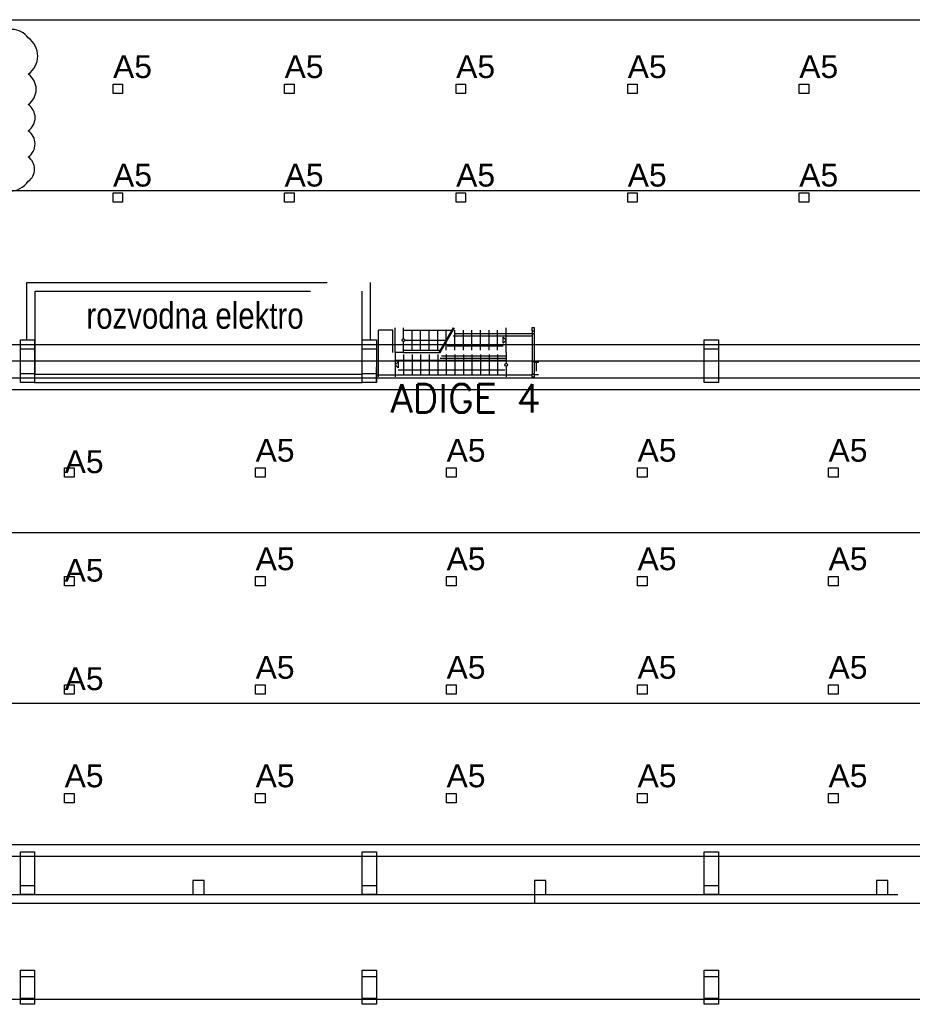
# Model space of a CAD drawing. Header units: millimetres. Extents: x -1190408159 to 361788912, y -2544212749 to 93633750.
# Tile 20 of 69: x 82976 to 114310, y 40424 to 74994. Entities that reach past the tile are written whole.
import ezdxf

# ---------------------------------------------------------------- set-up
doc = ezdxf.new("R2010")
doc.units = ezdxf.units.MM
for name, color, linetype in [('6-TEXT', 3, 'Continuous'), ('7-ČÍSLO-OBVODU', 3, 'Continuous'), ('EXTENRICO popis', 3, 'Continuous'), ('EXTENRICO svítidla', 5, 'Continuous'), ('OA- NOVE konstr', 240, 'Continuous'), ('OA-TENKA', 7, 'Continuous'), ('OBVOD', 7, 'Continuous'), ('SKELET', 6, 'Continuous'), ('STAVBA', 7, 'Continuous'), ('TEXT', 7, 'Continuous')]:
    doc.layers.add(name, color=color, linetype=linetype)
doc.styles.add('ARIAL', font='ARIAL.TTF', dxfattribs={"height": 1000})
doc.styles.add('Muj', font='ARIAL.TTF', dxfattribs={"height": 200})
doc.styles.add('ROMANS', font='romans.shx')

msp = doc.modelspace()

# ---------------------------------------------------------------- linework, layer by layer
at = {"color": 0, "linetype": 'ByBlock'}
for p, q in [((101022.057, 62978.21677), (101107.057, 62978.21677)), ((101022.057, 62965.51677), (101022.057, 62978.21677)), ((101022.057, 62978.21677), (101107.057, 62978.21677)), ((101022.057, 62965.51677), (101022.057, 62978.21677)), ((101022.057, 62965.51677), (101085.057, 62965.51677)), ((101022.057, 62965.51677), (101085.057, 62965.51677)), ((101103.057, 62947.51677), (101103.057, 62648.91677)), ((101107.057, 62978.21677), (101192.057, 62978.21677)), ((101107.057, 62978.21677), (101192.057, 62978.21677)), ((101111.057, 62947.51677), (101111.057, 62648.91677)), ((101129.057, 62965.51677), (101192.057, 62965.51677)), ((101129.057, 62965.51677), (101192.057, 62965.51677)), ((101022.057, 62528.21677), (101022.057, 62540.91677)), ((101022.057, 62528.21677), (101022.057, 62540.91677)), ((101192.057, 62528.21677), (101022.057, 62528.21677)), ((101192.057, 62528.21677), (101022.057, 62528.21677))]:
    msp.add_line(p, q, dxfattribs=at)
for centre, start, end in [((101085.057, 62947.51677), 0, 90), ((101129.057, 62947.51677), 90, 180), ((101129.057, 62947.51677), 90, 180)]:
    msp.add_arc(centre, 18, start, end, dxfattribs=at)
at = {"layer": '7-ČÍSLO-OBVODU'}
msp.add_lwpolyline([(81929.24657, 69319.69184, 0.52056705), (83277.74369, 69319.69184, 0.52056705), (83277.74369, 70170.7918, 0.52056705), (83277.74369, 71092.7737, 0.52056705), (83277.74369, 72014.85893, 0.52056705), (83277.74369, 73078.70804, 0.52056705), (83277.74369, 74355.40964, 0.52056705), (82142.2694, 74355.40964, 0.52056705)], format="xyb", dxfattribs=at)
at = {"layer": 'EXTENRICO svítidla', "linetype": 'ByBlock'}
for points in [[(86253.33923, 72729.45813), (86585.33923, 72729.45813), (86585.33923, 72399.45813), (86253.33923, 72399.45813)], [(92275.50589, 72729.45813), (92607.50589, 72729.45813), (92607.50589, 72399.45813), (92275.50589, 72399.45813)], [(98297.67256, 72729.45813), (98629.67256, 72729.45813), (98629.67256, 72399.45813), (98297.67256, 72399.45813)], [(104319.83923, 72729.45813), (104651.83923, 72729.45813), (104651.83923, 72399.45813), (104319.83923, 72399.45813)], [(110342.0059, 72729.45813), (110674.0059, 72729.45813), (110674.0059, 72399.45813), (110342.0059, 72399.45813)], [(86253.33923, 68919.45813), (86585.33923, 68919.45813), (86585.33923, 68589.45813), (86253.33923, 68589.45813)], [(92275.50589, 68919.45813), (92607.50589, 68919.45813), (92607.50589, 68589.45813), (92275.50589, 68589.45813)], [(98297.67256, 68919.45813), (98629.67256, 68919.45813), (98629.67256, 68589.45813), (98297.67256, 68589.45813)], [(104319.83923, 68919.45813), (104651.83923, 68919.45813), (104651.83923, 68589.45813), (104319.83923, 68589.45813)], [(110342.0059, 68919.45813), (110674.0059, 68919.45813), (110674.0059, 68589.45813), (110342.0059, 68589.45813)], [(84553.84978, 59258.90137), (84885.84978, 59258.90137), (84885.84978, 58928.90137), (84553.84978, 58928.90137)], [(91258.01576, 59258.90137), (91590.01576, 59258.90137), (91590.01576, 58928.90137), (91258.01576, 58928.90137)], [(97962.18175, 59258.90137), (98294.18175, 59258.90137), (98294.18175, 58928.90137), (97962.18175, 58928.90137)], [(104666.34774, 59258.90137), (104998.34774, 59258.90137), (104998.34774, 58928.90137), (104666.34774, 58928.90137)], [(111370.51372, 59258.90137), (111702.51372, 59258.90137), (111702.51372, 58928.90137), (111370.51372, 58928.90137)], [(84553.84978, 55448.90137), (84885.84978, 55448.90137), (84885.84978, 55118.90137), (84553.84978, 55118.90137)], [(91258.01576, 55448.90137), (91590.01576, 55448.90137), (91590.01576, 55118.90137), (91258.01576, 55118.90137)], [(97962.18175, 55448.90137), (98294.18175, 55448.90137), (98294.18175, 55118.90137), (97962.18175, 55118.90137)], [(104666.34774, 55448.90137), (104998.34774, 55448.90137), (104998.34774, 55118.90137), (104666.34774, 55118.90137)], [(111370.51372, 55448.90137), (111702.51372, 55448.90137), (111702.51372, 55118.90137), (111370.51372, 55118.90137)], [(84553.84978, 51638.90137), (84885.84978, 51638.90137), (84885.84978, 51308.90137), (84553.84978, 51308.90137)], [(91258.01576, 51638.90137), (91590.01576, 51638.90137), (91590.01576, 51308.90137), (91258.01576, 51308.90137)], [(97962.18175, 51638.90137), (98294.18175, 51638.90137), (98294.18175, 51308.90137), (97962.18175, 51308.90137)], [(104666.34774, 51638.90137), (104998.34774, 51638.90137), (104998.34774, 51308.90137), (104666.34774, 51308.90137)], [(111370.51372, 51638.90137), (111702.51372, 51638.90137), (111702.51372, 51308.90137), (111370.51372, 51308.90137)], [(84553.84978, 47828.90137), (84885.84978, 47828.90137), (84885.84978, 47498.90137), (84553.84978, 47498.90137)], [(91258.01576, 47828.90137), (91590.01576, 47828.90137), (91590.01576, 47498.90137), (91258.01576, 47498.90137)], [(97962.18175, 47828.90137), (98294.18175, 47828.90137), (98294.18175, 47498.90137), (97962.18175, 47498.90137)], [(104666.34774, 47828.90137), (104998.34774, 47828.90137), (104998.34774, 47498.90137), (104666.34774, 47498.90137)], [(111370.51372, 47828.90137), (111702.51372, 47828.90137), (111702.51372, 47498.90137), (111370.51372, 47498.90137)]]:
    msp.add_lwpolyline(points, close=True, dxfattribs=at)
at = {"layer": 'OA- NOVE konstr', "color": 0, "linetype": 'ByBlock', "ltscale": 2}
msp.add_line((101192.057, 62965.51677), (101192.057, 62978.21677), dxfattribs=at)
at = {"layer": 'OA- NOVE konstr', "color": 4, "linetype": 'ByBlock', "ltscale": 2}
msp.add_line((101051.37506, 44273.90055), (101051.37506, 43973.90055), dxfattribs=at)
at = {"layer": 'OA-TENKA', "linetype": 'ByBlock', "ltscale": 75}
for p, q in [((16501.37506, 74993.90055), (149501.37506, 74993.90055)), ((16501.37506, 68993.90055), (149501.37506, 68993.90055)), ((10451.37506, 63591.35684), (155501.37506, 63591.35684)), ((10451.37506, 62414.18463), (155501.37506, 62414.18463)), ((10451.37506, 62014.18463), (155501.37506, 62014.18463)), ((16501.37506, 56993.90055), (149501.37506, 56993.90055)), ((16501.37506, 50993.90055), (149501.37506, 50993.90055)), ((12524.5161, 46029.16157), (155501.37506, 46029.16157)), ((12524.5161, 45629.16157), (155501.37506, 45629.16157)), ((4451.37506, 40599.29047), (143501.37506, 40599.29047))]:
    msp.add_line(p, q, dxfattribs=at)
at = {"layer": 'OA-TENKA', "linetype": 'ByBlock', "ltscale": 50}
for p, q in [((95576.37506, 62450.32437), (95576.37506, 64095.32437)), ((96076.37506, 64095.32437), (95576.37506, 64095.32437)), ((96076.37506, 63310.32437), (96076.37506, 64095.32437)), ((96151.37506, 63310.32437), (96151.37506, 64170.32437)), ((98234.2767, 63973.90055), (101051.37506, 63973.90055)), ((98251.37506, 63385.32437), (98251.37506, 64095.32437)), ((98551.37506, 63385.32437), (98551.37506, 64095.32437)), ((98851.37506, 63385.32437), (98851.37506, 64095.32437)), ((99151.37506, 63385.32437), (99151.37506, 64095.32437)), ((99451.37506, 63385.32437), (99451.37506, 64095.32437)), ((99751.37506, 63385.32437), (99751.37506, 64095.32437)), ((100051.37506, 63310.32437), (100051.37506, 64170.32437)), ((100976.37506, 62525.32437), (100976.37506, 64095.32437)), ((101051.37506, 62450.32437), (101051.37506, 64170.32437)), ((97951.37506, 63385.32437), (97951.37506, 63680.32437)), ((98190.97543, 63898.90055), (100976.37506, 63898.90055)), ((96451.37506, 63310.32437), (96151.37506, 63310.32437)), ((100051.37506, 63310.32437), (100051.37506, 62930.32437)), ((96151.37506, 63038.90055), (100051.37506, 63038.90055)), ((96451.37506, 63235.32437), (96451.37506, 62525.32437)), ((96751.37506, 63235.32437), (96751.37506, 62525.32437)), ((97051.37506, 63235.32437), (97051.37506, 62525.32437)), ((97351.37506, 63235.32437), (97351.37506, 62525.32437)), ((97651.37506, 63235.32437), (97651.37506, 62525.32437)), ((97737.75547, 63113.90055), (100051.37506, 63113.90055)), ((97781.05674, 63188.90055), (100051.37506, 63188.90055)), ((97951.37506, 63235.32437), (97951.37506, 62525.32437)), ((98251.37506, 63235.32437), (98251.37506, 62525.32437)), ((98551.37506, 63235.32437), (98551.37506, 62525.32437)), ((98851.37506, 63235.32437), (98851.37506, 62525.32437)), ((99151.37506, 63235.32437), (99151.37506, 62525.32437)), ((99451.37506, 63235.32437), (99451.37506, 62525.32437)), ((99751.37506, 63235.32437), (99751.37506, 62525.32437)), ((95501.37506, 62253.90055), (95501.37506, 62793.90055)), ((100001.37506, 62683.90055), (96257.44108, 62683.90055)), ((95501.37506, 62525.32437), (100976.37506, 62525.32437))]:
    msp.add_line(p, q, dxfattribs=at)
at = {"layer": 'OA-TENKA', "linetype": 'ByBlock', "ltscale": 25}
for p, q in [((96451.37506, 63790.32437), (96451.37506, 64170.32437)), ((96451.37506, 64095.32437), (98156.33441, 64095.32437)), ((96751.37506, 63385.32437), (96751.37506, 64095.32437)), ((97051.37506, 63385.32437), (97051.37506, 64095.32437)), ((97351.37506, 63385.32437), (97351.37506, 64095.32437)), ((97651.37506, 63385.32437), (97651.37506, 64095.32437)), ((97703.11445, 63310.32437), (98199.63568, 64170.32437)), ((97737.75547, 63310.32437), (98234.2767, 64170.32437)), ((97951.37506, 63740.32437), (97951.37506, 64095.32437)), ((96451.37506, 63310.32437), (96451.37506, 63690.32437)), ((96501.37506, 63740.32437), (97951.37506, 63740.32437)), ((100051.37506, 63740.32437), (99945.30905, 63846.39038)), ((99945.30905, 63634.25835), (99945.30905, 63846.39038)), ((100051.37506, 63740.32437), (99945.30905, 63634.25835)), ((96151.37506, 63310.32437), (96151.37506, 62450.32437)), ((96451.37506, 63385.32437), (97746.41572, 63385.32437)), ((96451.37506, 63310.32437), (97737.75547, 63310.32437)), ((97986.01608, 63543.90055), (99945.30905, 63543.90055)), ((96151.37506, 62880.32437), (96257.44108, 62986.39038)), ((96257.44108, 62986.39038), (96257.44108, 62774.25835)), ((96151.37506, 62880.32437), (96257.44108, 62774.25835)), ((100051.37506, 62830.32437), (100051.37506, 62450.32437))]:
    msp.add_line(p, q, dxfattribs=at)
for points in [[(101051.37506, 64170.32437), (100951.37506, 64170.32437), (100951.37506, 64070.32437), (101051.37506, 64070.32437)], [(101051.37506, 62550.32437), (100951.37506, 62550.32437), (100951.37506, 62450.32437), (101051.37506, 62450.32437)]]:
    msp.add_lwpolyline(points, close=True, dxfattribs=at)
for centre in [(96451.37506, 63740.32437), (100051.37506, 62880.32437)]:
    msp.add_circle(centre, 50, dxfattribs=at)
at = {"layer": 'OBVOD', "linetype": 'ByBlock'}
for p, q in [((83221.37506, 63753.90055), (83221.37506, 65763.90055)), ((83221.37506, 65763.90055), (93769.73438, 65763.90055)), ((95281.37506, 65763.90055), (95281.37506, 63753.90055)), ((83521.37506, 62553.90055), (83521.37506, 65463.90055)), ((83521.37506, 65463.90055), (93181.37506, 65463.90055)), ((94981.37506, 65463.90055), (94981.37506, 62553.90055)), ((83501.37506, 62253.90055), (95001.37506, 62253.90055)), ((83521.37506, 62553.90055), (94981.37506, 62553.90055)), ((70451.37506, 44273.90055), (113806.37506, 44273.90055)), ((70451.37506, 43973.90055), (118646.37506, 43973.90055))]:
    msp.add_line(p, q, dxfattribs=at)
at = {"layer": 'SKELET', "linetype": 'ByBlock', "ltscale": 2}
for p, q in [((83001.37506, 63433.90055), (83501.37506, 63433.90055)), ((95001.37506, 63433.90055), (95501.37506, 63433.90055)), ((107001.37506, 63433.90055), (107501.37506, 63433.90055)), ((83001.37506, 62573.90055), (83501.37506, 62573.90055)), ((95001.37506, 62573.90055), (95501.37506, 62573.90055)), ((83001.37506, 44593.90055), (83501.37506, 44593.90055)), ((95001.37506, 44593.90055), (95501.37506, 44593.90055)), ((107001.37506, 44593.90055), (107501.37506, 44593.90055)), ((83001.37506, 41403.90055), (83501.37506, 41403.90055)), ((83001.37506, 41403.90055), (83501.37506, 41403.90055)), ((95001.37506, 41403.90055), (95501.37506, 41403.90055)), ((95001.37506, 41403.90055), (95501.37506, 41403.90055)), ((107001.37506, 41403.90055), (107501.37506, 41403.90055)), ((107001.37506, 41403.90055), (107501.37506, 41403.90055)), ((107001.37506, 41403.90055), (107501.37506, 41403.90055)), ((83001.37506, 40643.90055), (83501.37506, 40643.90055)), ((95001.37506, 40643.90055), (95501.37506, 40643.90055)), ((107001.37506, 40643.90055), (107501.37506, 40643.90055)), ((107001.37506, 40643.90055), (107501.37506, 40643.90055)), ((107001.37506, 40643.90055), (107501.37506, 40643.90055)), ((107001.37506, 40643.90055), (107501.37506, 40643.90055))]:
    msp.add_line(p, q, dxfattribs=at)
for points in [[(83501.37506, 62253.90055), (83001.37506, 62253.90055), (83001.37506, 63753.90055), (83501.37506, 63753.90055)], [(95501.37506, 62253.90055), (95001.37506, 62253.90055), (95001.37506, 63753.90055), (95501.37506, 63753.90055)], [(107501.37506, 62253.90055), (107001.37506, 62253.90055), (107001.37506, 63753.90055), (107501.37506, 63753.90055)], [(83501.37506, 44273.90055), (83001.37506, 44273.90055), (83001.37506, 45773.90055), (83501.37506, 45773.90055)], [(95501.37506, 44273.90055), (95001.37506, 44273.90055), (95001.37506, 45773.90055), (95501.37506, 45773.90055)], [(107501.37506, 44273.90055), (107001.37506, 44273.90055), (107001.37506, 45773.90055), (107501.37506, 45773.90055)], [(89451.37506, 44773.90055), (89051.37506, 44773.90055), (89051.37506, 44273.90055), (89451.37506, 44273.90055)], [(101451.37506, 44773.90055), (101051.37506, 44773.90055), (101051.37506, 44273.90055), (101451.37506, 44273.90055)], [(113451.37506, 44773.90055), (113051.37506, 44773.90055), (113051.37506, 44273.90055), (113451.37506, 44273.90055)], [(83501.37506, 40423.90055), (83001.37506, 40423.90055), (83001.37506, 41623.90055), (83501.37506, 41623.90055)], [(83501.37506, 40423.90055), (83001.37506, 40423.90055), (83001.37506, 41623.90055), (83501.37506, 41623.90055)], [(95501.37506, 40423.90055), (95001.37506, 40423.90055), (95001.37506, 41623.90055), (95501.37506, 41623.90055)], [(95501.37506, 40423.90055), (95001.37506, 40423.90055), (95001.37506, 41623.90055), (95501.37506, 41623.90055)], [(107501.37506, 40423.90055), (107001.37506, 40423.90055), (107001.37506, 41623.90055), (107501.37506, 41623.90055)], [(107501.37506, 40423.90055), (107001.37506, 40423.90055), (107001.37506, 41623.90055), (107501.37506, 41623.90055)], [(107501.37506, 40423.90055), (107001.37506, 40423.90055), (107001.37506, 41623.90055), (107501.37506, 41623.90055)], [(107501.37506, 40423.90055), (107001.37506, 40423.90055), (107001.37506, 41623.90055), (107501.37506, 41623.90055)]]:
    msp.add_lwpolyline(points, close=True, dxfattribs=at)
at = {"layer": 'STAVBA', "linetype": 'ByBlock', "ltscale": 2}
msp.add_line((155001.37506, 63003.90055), (58451.37506, 63003.90055), dxfattribs=at)

# ---------------------------------------------------------------- texts
at = {"layer": '6-TEXT', "color": 2, "ltscale": 25, "style": 'ROMANS'}
msp.add_text('ADIGE 4', height=1000, dxfattribs=at).set_placement((96000, 61200))
at = {"layer": 'EXTENRICO popis', "linetype": 'ByBlock', "char_height": 800, "attachment_point": 1, "style": 'Muj'}
for insert in [(86253.33923, 73745.10577), (92275.50589, 73745.10577), (98297.67256, 73745.10577), (104319.83923, 73745.10577), (110342.0059, 73745.10577), (86253.33923, 69935.10577), (92275.50589, 69935.10577), (98297.67256, 69935.10577), (104319.83923, 69935.10577), (110342.0059, 69935.10577), (91258.01576, 60274.54902), (97962.18175, 60274.54902), (104666.34774, 60274.54902), (111370.51372, 60274.54902), (84553.84978, 59874.54902), (91258.01576, 56464.54902), (97962.18175, 56464.54902), (104666.34774, 56464.54902), (111370.51372, 56464.54902), (84553.84978, 56064.54902), (91258.01576, 52654.54902), (97962.18175, 52654.54902), (104666.34774, 52654.54902), (111370.51372, 52654.54902), (84553.84978, 52254.54902), (84553.84978, 48844.54902), (91258.01576, 48844.54902), (97962.18175, 48844.54902), (104666.34774, 48844.54902), (111370.51372, 48844.54902)]:
    msp.add_mtext_dynamic_manual_height_columns('A5', width=181.9931386, gutter_width=1000, heights=[0], dxfattribs=dict(at, insert=insert))
at = {"layer": 'TEXT', "linetype": 'ByBlock', "ltscale": 5, "style": 'ARIAL', "width": 0.8}
msp.add_text('rozvodna elektro', height=922.67343, dxfattribs=at).set_placement((85319.62791, 64143.683))

doc.saveas('drawing.dxf')
